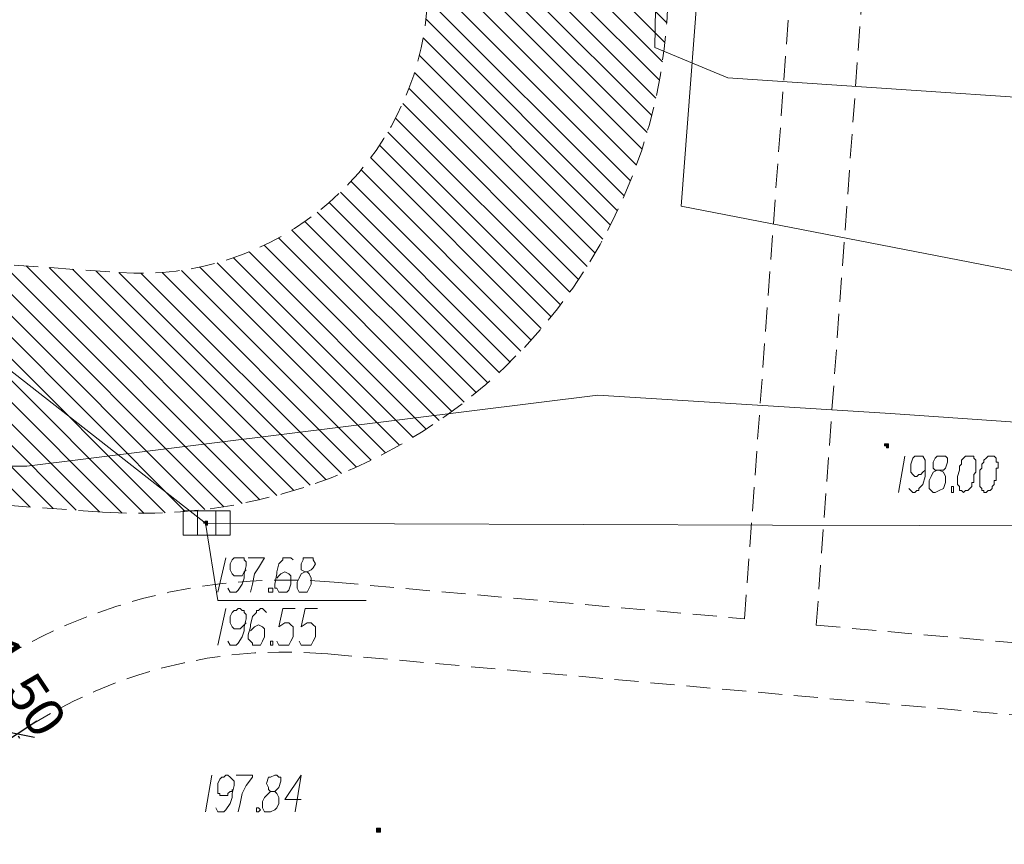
# Model space of a CAD drawing. Header units: metres. Extents: x 7431553 to 7432401, y 5544342 to 5544539.
# Tile 83 of 180: x 7432141 to 7432162, y 5544404 to 5544421. Entities that reach past the tile are written whole.
import ezdxf

# ---------------------------------------------------------------- set-up
doc = ezdxf.new("R2010")
doc.units = ezdxf.units.M
doc.header["$MEASUREMENT"] = 0
doc.linetypes.add('BG-PR90-PB-PZT-PZT01_2026_04_14$0$( Dashed )', pattern=[0.75, 0.5, -0.25])
for name, color, linetype, lineweight in [('BG-PR90-PB-PZT-PZT01_2026_04_14$0$D_obrzeze_5cm', 200, 'Continuous', 13), ('BG-PR90-PB-PZT-PZT01_2026_04_14$0$MAPA DCP', 7, 'Continuous', 0), ('PRIMETECH_XREF', 7, 'Continuous', 5)]:
    doc.layers.add(name, color=color, linetype=linetype, lineweight=lineweight)
doc.layers.add('BG-PR90-PB-PZT-PZT01_2026_04_14$0$Z-wymiarowanie', color=43, linetype='Continuous')
doc.layers.add('BG-PR90-PB-PZT-PZT01_2026_04_14$0$Z_szraf drogi', color=251, linetype='Continuous')
doc.styles.add('BG-PR90-PB-PZT-PZT01_2026_04_14$0$Arial', font='arial.ttf')
doc.dimstyles.new('BG-PR90-PB-PZT-PZT01_2026_04_14$0$1-500', dxfattribs={"dimtxt": 0.8, "dimasz": 0.05, "dimexe": 0.009, "dimexo": 0.003125, "dimgap": 0.25, "dimtad": 1, "dimzin": 0, "dimdsep": 46, "dimtxsty": 'BG-PR90-PB-PZT-PZT01_2026_04_14$0$Arial', "dimblk1": 'BG-PR90-PB-PZT-PZT01_2026_04_14$0$ST', "dimblk2": 'BG-PR90-PB-PZT-PZT01_2026_04_14$0$ST', "dimsah": 1, "dimcen": 0, "dimse1": 1, "dimse2": 1, "dimclrd": 256, "dimclre": 256, "dimclrt": 256, "dimadec": 0, "dimazin": 0, "dimtfac": 1, "dimtdec": 0, "dimtix": 1, "dimtofl": 0, "dimtmove": 2, "dimatfit": 3, "dimldrblk": 'BG-PR90-PB-PZT-PZT01_2026_04_14$0$ST', "dimfxl": 1, "dimtolj": 1, "dimtzin": 0, "dimlwd": -1, "dimlwe": -1, "dimarcsym": 0})

# ---------------------------------------------------------------- blocks, each defined once
blk = doc.blocks.new('BG-PR90-PB-PZT-PZT01_2026_04_14$0$Naddrwiną2025_v2klauzulap')
at = {"layer": 'BG-PR90-PB-PZT-PZT01_2026_04_14$0$MAPA DCP', "linetype": 'Continuous', "lineweight": 0, "transparency": 33554559}
for points in [[(7431750.229, 5544573.449), (7431750.229, 5544573.449), (7431750.229, 5544573.449), (7431750.229, 5544573.491), (7431750.271, 5544573.491), (7431750.271, 5544573.491), (7431750.271, 5544573.491), (7431750.271, 5544573.534), (7431750.271, 5544573.534), (7431750.229, 5544573.534), (7431750.229, 5544573.534), (7431750.229, 5544573.534), (7431750.229, 5544573.534), (7431750.186, 5544573.534), (7431750.186, 5544573.534), (7431750.186, 5544573.534), (7431750.186, 5544573.534), (7431750.186, 5544573.534), (7431750.186, 5544573.491), (7431750.186, 5544573.491), (7431750.186, 5544573.491), (7431750.186, 5544573.491), (7431750.186, 5544573.449), (7431750.186, 5544573.449), (7431750.186, 5544573.449)], [(7431758.23, 5544562.866), (7431758.23, 5544562.866), (7431758.23, 5544562.866), (7431758.23, 5544562.866), (7431758.272, 5544562.866), (7431758.272, 5544562.908), (7431758.272, 5544562.908), (7431758.272, 5544562.908), (7431758.272, 5544562.95), (7431758.23, 5544562.95), (7431758.23, 5544562.95), (7431758.23, 5544562.95), (7431758.23, 5544562.95), (7431758.187, 5544562.95), (7431758.187, 5544562.95), (7431758.187, 5544562.95), (7431758.187, 5544562.95), (7431758.187, 5544562.908), (7431758.187, 5544562.908), (7431758.187, 5544562.908), (7431758.187, 5544562.866), (7431758.187, 5544562.866), (7431758.187, 5544562.866), (7431758.187, 5544562.866), (7431758.187, 5544562.866)]]:
    blk.add_hatch(color=256, dxfattribs=at).paths.add_polyline_path(points)
at = {"layer": 'BG-PR90-PB-PZT-PZT01_2026_04_14$0$MAPA DCP', "linetype": 'Continuous', "lineweight": 0, "true_color": 0x9a3300, "transparency": 33554559}
blk.add_hatch(color=24, dxfattribs=at).paths.add_polyline_path([(7431751.837, 5544559.267), (7431751.837, 5544559.267), (7431751.837, 5544559.31), (7431751.88, 5544559.31), (7431751.88, 5544559.31), (7431751.88, 5544559.31), (7431751.88, 5544559.31), (7431751.88, 5544559.352), (7431751.88, 5544559.352), (7431751.88, 5544559.352), (7431751.837, 5544559.352), (7431751.837, 5544559.352), (7431751.837, 5544559.352), (7431751.837, 5544559.352), (7431751.795, 5544559.352), (7431751.795, 5544559.352), (7431751.795, 5544559.352), (7431751.795, 5544559.352), (7431751.795, 5544559.31), (7431751.795, 5544559.31), (7431751.795, 5544559.31), (7431751.795, 5544559.31), (7431751.795, 5544559.31)])
at = {"layer": 'BG-PR90-PB-PZT-PZT01_2026_04_14$0$MAPA DCP', "color": 24, "linetype": 'Continuous', "lineweight": 18, "true_color": 0x9a3300, "transparency": 33554687}
for points in [[(7431756.409, 5544653.798), (7431754.504, 5544628.906), (7431754.547, 5544626.916), (7431753.954, 5544622.048), (7431751.922, 5544589.493), (7431751.88, 5544571.121)], [(7431751.88, 5544571.121), (7431751.837, 5544559.31), (7431745.191, 5544550.801), (7431741.127, 5544519.305)], [(7431751.837, 5544559.31), (7431753.446, 5544559.564), (7431753.446, 5544562.654)], [(7431752.091, 5544559.521), (7431751.583, 5544559.521)], [(7431752.091, 5544559.14), (7431751.583, 5544559.14)]]:
    blk.add_lwpolyline(points, dxfattribs=at)
at = {"layer": 'BG-PR90-PB-PZT-PZT01_2026_04_14$0$MAPA DCP', "color": 1, "linetype": 'Continuous', "lineweight": 18, "transparency": 33554687}
for points in [[(7431749.551, 5544573.576), (7431750.737, 5544590.594), (7431750.821, 5544590.848)], [(7431733.041, 5544570.147), (7431745.233, 5544569.216), (7431746.673, 5544576.624)], [(7431750.652, 5544554.907), (7431750.652, 5544555.584), (7431749.17, 5544567.48), (7431749.551, 5544573.576)]]:
    blk.add_lwpolyline(points, dxfattribs=at)
at = {"layer": 'BG-PR90-PB-PZT-PZT01_2026_04_14$0$MAPA DCP', "color": 5, "linetype": 'Continuous', "lineweight": 18, "transparency": 33554687}
blk.add_lwpolyline([(7431743.244, 5544580.307), (7431742.566, 5544570.189), (7431741.931, 5544568.665), (7431724.998, 5544568.962), (7431723.643, 5544549.996), (7431722.627, 5544533.275), (7431721.611, 5544518.966), (7431722.289, 5544517.95), (7431723.008, 5544517.865), (7431723.559, 5544517.865), (7431751.202, 5544516.172), (7431770.083, 5544514.902)], dxfattribs=at)
at = {"layer": 'BG-PR90-PB-PZT-PZT01_2026_04_14$0$MAPA DCP', "linetype": 'Continuous', "lineweight": 9, "transparency": 33554687}
for points in [[(7431750.44, 5544575.693), (7431750.44, 5544575.608), (7431750.483, 5544575.566), (7431750.525, 5544575.523), (7431750.567, 5544575.523), (7431750.61, 5544575.481), (7431750.652, 5544575.481), (7431750.694, 5544575.481), (7431750.737, 5544575.439), (7431750.864, 5544575.439), (7431750.906, 5544575.439), (7431750.991, 5544575.439), (7431751.033, 5544575.439), (7431751.075, 5544575.439), (7431751.118, 5544575.481), (7431751.16, 5544575.481), (7431751.16, 5544575.523), (7431751.202, 5544575.523), (7431751.202, 5544575.566), (7431751.16, 5544575.608), (7431751.16, 5544575.65), (7431751.118, 5544575.693), (7431751.075, 5544575.693), (7431751.033, 5544575.735), (7431750.991, 5544575.735), (7431750.948, 5544575.735), (7431750.948, 5544575.777), (7431750.906, 5544575.777), (7431750.864, 5544575.777), (7431750.821, 5544575.777), (7431750.779, 5544575.777), (7431750.737, 5544575.777), (7431750.694, 5544575.777), (7431750.694, 5544575.82), (7431750.61, 5544575.82), (7431750.567, 5544575.82), (7431750.567, 5544575.777), (7431750.525, 5544575.777), (7431750.483, 5544575.777), (7431750.44, 5544575.735)], [(7431750.44, 5544575.227), (7431750.44, 5544575.142), (7431750.483, 5544575.1), (7431750.525, 5544575.058), (7431750.567, 5544575.058), (7431750.61, 5544575.058), (7431750.652, 5544575.015), (7431750.694, 5544575.015), (7431750.737, 5544575.015), (7431750.864, 5544574.973), (7431750.906, 5544574.973), (7431750.991, 5544574.973), (7431751.033, 5544574.973), (7431751.075, 5544575.015), (7431751.118, 5544575.015), (7431751.16, 5544575.015), (7431751.16, 5544575.058), (7431751.202, 5544575.1), (7431751.16, 5544575.142), (7431751.16, 5544575.185), (7431751.118, 5544575.227), (7431751.075, 5544575.269), (7431751.033, 5544575.269), (7431750.991, 5544575.269), (7431750.991, 5544575.312), (7431750.948, 5544575.312), (7431750.906, 5544575.312), (7431750.864, 5544575.312), (7431750.821, 5544575.312), (7431750.779, 5544575.354), (7431750.737, 5544575.354), (7431750.694, 5544575.354), (7431750.61, 5544575.354), (7431750.567, 5544575.354), (7431750.525, 5544575.354), (7431750.483, 5544575.312), (7431750.44, 5544575.312), (7431750.44, 5544575.269)], [(7431751.075, 5544574.846), (7431751.075, 5544574.888), (7431751.202, 5544574.888), (7431751.202, 5544574.846), (7431751.16, 5544574.846), (7431751.118, 5544574.846)], [(7431757.764, 5544560.368), (7431757.764, 5544560.41), (7431757.806, 5544560.453), (7431757.849, 5544560.41), (7431757.849, 5544560.368), (7431757.806, 5544560.368)]]:
    blk.add_lwpolyline(points, close=True, dxfattribs=at)
for points in [[(7431750.737, 5544574.55), (7431750.737, 5544574.677), (7431750.694, 5544574.719), (7431750.567, 5544574.761), (7431750.483, 5544574.761), (7431750.44, 5544574.719), (7431750.44, 5544574.677), (7431750.44, 5544574.634), (7431750.44, 5544574.55), (7431750.483, 5544574.507), (7431750.567, 5544574.465), (7431750.61, 5544574.465), (7431750.694, 5544574.465), (7431750.737, 5544574.507), (7431750.737, 5544574.55), (7431750.779, 5544574.465), (7431750.864, 5544574.423), (7431750.948, 5544574.38), (7431750.991, 5544574.38), (7431751.118, 5544574.38), (7431751.16, 5544574.423), (7431751.202, 5544574.465), (7431751.202, 5544574.507), (7431751.16, 5544574.592), (7431751.118, 5544574.677), (7431750.991, 5544574.719), (7431750.948, 5544574.719), (7431750.864, 5544574.719), (7431750.779, 5544574.677), (7431750.737, 5544574.592)], [(7431751.118, 5544573.957), (7431751.16, 5544573.999), (7431751.202, 5544574.042), (7431751.202, 5544574.084), (7431751.16, 5544574.126), (7431751.16, 5544574.169), (7431751.118, 5544574.169), (7431751.033, 5544574.253), (7431750.864, 5544574.296), (7431750.821, 5544574.296), (7431750.652, 5544574.296), (7431750.525, 5544574.296), (7431750.44, 5544574.253), (7431750.44, 5544574.211), (7431750.44, 5544574.169), (7431750.44, 5544574.126), (7431750.44, 5544574.084), (7431750.483, 5544574.042), (7431750.61, 5544573.999), (7431750.652, 5544573.999), (7431750.694, 5544573.999), (7431750.779, 5544573.999), (7431750.821, 5544574.042), (7431750.864, 5544574.084), (7431750.864, 5544574.126), (7431750.821, 5544574.169), (7431750.821, 5544574.211), (7431750.779, 5544574.253), (7431750.737, 5544574.296)], [(7431750.44, 5544573.872), (7431751.202, 5544573.745)], [(7431757.595, 5544561.299), (7431757.595, 5544560.961), (7431757.087, 5544561.299), (7431757.849, 5544561.172)], [(7431757.425, 5544560.664), (7431757.425, 5544560.749), (7431757.383, 5544560.791), (7431757.341, 5544560.834), (7431757.214, 5544560.876), (7431757.129, 5544560.876), (7431757.129, 5544560.834), (7431757.087, 5544560.791), (7431757.087, 5544560.749), (7431757.129, 5544560.664), (7431757.129, 5544560.622), (7431757.256, 5544560.58), (7431757.341, 5544560.622), (7431757.383, 5544560.622), (7431757.425, 5544560.664), (7431757.468, 5544560.622), (7431757.552, 5544560.537), (7431757.637, 5544560.495), (7431757.764, 5544560.495), (7431757.849, 5544560.537), (7431757.849, 5544560.58), (7431757.849, 5544560.664), (7431757.806, 5544560.749), (7431757.764, 5544560.791), (7431757.679, 5544560.834), (7431757.637, 5544560.834), (7431757.552, 5544560.834), (7431757.468, 5544560.791), (7431757.425, 5544560.749)], [(7431757.087, 5544559.945), (7431757.087, 5544560.283), (7431757.129, 5544560.283), (7431757.298, 5544560.156), (7431757.468, 5544560.072), (7431757.679, 5544560.029), (7431757.849, 5544559.987)], [(7431757.764, 5544559.521), (7431757.849, 5544559.564), (7431757.849, 5544559.691), (7431757.806, 5544559.733), (7431757.679, 5544559.818), (7431757.552, 5544559.86), (7431757.468, 5544559.86), (7431757.298, 5544559.902), (7431757.214, 5544559.902), (7431757.171, 5544559.86), (7431757.129, 5544559.818), (7431757.087, 5544559.775), (7431757.087, 5544559.733), (7431757.129, 5544559.691), (7431757.129, 5544559.648), (7431757.171, 5544559.606), (7431757.256, 5544559.564), (7431757.341, 5544559.564), (7431757.383, 5544559.564), (7431757.468, 5544559.564), (7431757.468, 5544559.606), (7431757.51, 5544559.606), (7431757.51, 5544559.691), (7431757.51, 5544559.775), (7431757.468, 5544559.775), (7431757.425, 5544559.818), (7431757.425, 5544559.86), (7431757.383, 5544559.86)], [(7431757.087, 5544559.437), (7431757.849, 5544559.31)]]:
    blk.add_lwpolyline(points, dxfattribs=at)
at = {"layer": 'BG-PR90-PB-PZT-PZT01_2026_04_14$0$MAPA DCP', "linetype": 'Continuous', "lineweight": 0, "transparency": 33554687}
for points in [[(7431750.229, 5544573.449), (7431750.229, 5544573.449), (7431750.229, 5544573.449), (7431750.229, 5544573.491), (7431750.271, 5544573.491), (7431750.271, 5544573.491), (7431750.271, 5544573.491), (7431750.271, 5544573.534), (7431750.271, 5544573.534), (7431750.229, 5544573.534), (7431750.229, 5544573.534), (7431750.229, 5544573.534), (7431750.229, 5544573.534), (7431750.186, 5544573.534), (7431750.186, 5544573.534), (7431750.186, 5544573.534), (7431750.186, 5544573.534), (7431750.186, 5544573.534), (7431750.186, 5544573.491), (7431750.186, 5544573.491), (7431750.186, 5544573.491), (7431750.186, 5544573.491), (7431750.186, 5544573.449), (7431750.186, 5544573.449)], [(7431758.23, 5544562.866), (7431758.23, 5544562.866), (7431758.23, 5544562.866), (7431758.23, 5544562.866), (7431758.272, 5544562.866), (7431758.272, 5544562.908), (7431758.272, 5544562.908), (7431758.272, 5544562.908), (7431758.272, 5544562.95), (7431758.23, 5544562.95), (7431758.23, 5544562.95), (7431758.23, 5544562.95), (7431758.23, 5544562.95), (7431758.187, 5544562.95), (7431758.187, 5544562.95), (7431758.187, 5544562.95), (7431758.187, 5544562.95), (7431758.187, 5544562.908), (7431758.187, 5544562.908), (7431758.187, 5544562.908), (7431758.187, 5544562.866), (7431758.187, 5544562.866), (7431758.187, 5544562.866), (7431758.187, 5544562.866)]]:
    blk.add_lwpolyline(points, close=True, dxfattribs=at)
at = {"layer": 'BG-PR90-PB-PZT-PZT01_2026_04_14$0$MAPA DCP', "color": 24, "linetype": 'Continuous', "lineweight": 9, "true_color": 0x9a3300, "transparency": 33554687}
for points in [[(7431752.853, 5544561.384), (7431752.853, 5544561.426), (7431752.811, 5544561.511), (7431752.769, 5544561.553), (7431752.684, 5544561.596), (7431752.599, 5544561.553), (7431752.557, 5544561.553), (7431752.557, 5544561.469), (7431752.557, 5544561.426), (7431752.557, 5544561.342), (7431752.599, 5544561.342), (7431752.684, 5544561.299), (7431752.811, 5544561.299), (7431752.853, 5544561.384), (7431752.896, 5544561.299), (7431752.98, 5544561.257), (7431753.065, 5544561.215), (7431753.107, 5544561.215), (7431753.192, 5544561.215), (7431753.277, 5544561.257), (7431753.277, 5544561.299), (7431753.277, 5544561.342), (7431753.277, 5544561.426), (7431753.192, 5544561.469), (7431753.107, 5544561.511), (7431753.065, 5544561.511), (7431752.98, 5544561.511), (7431752.896, 5544561.469), (7431752.853, 5544561.426)], [(7431753.615, 5544561.638), (7431753.615, 5544561.384), (7431753.996, 5544561.299), (7431753.912, 5544561.426), (7431753.912, 5544561.511), (7431753.954, 5544561.553), (7431753.996, 5544561.596), (7431754.123, 5544561.596), (7431754.208, 5544561.596), (7431754.293, 5544561.553), (7431754.377, 5544561.511), (7431754.377, 5544561.384), (7431754.377, 5544561.342), (7431754.377, 5544561.299), (7431754.293, 5544561.257)], [(7431753.615, 5544561.172), (7431753.615, 5544560.918), (7431753.996, 5544560.834), (7431753.912, 5544560.961), (7431753.912, 5544561.045), (7431753.954, 5544561.088), (7431753.996, 5544561.13), (7431754.123, 5544561.13), (7431754.208, 5544561.13), (7431754.293, 5544561.088), (7431754.377, 5544561.045), (7431754.377, 5544560.961), (7431754.377, 5544560.876), (7431754.377, 5544560.834), (7431754.293, 5544560.791)], [(7431752.599, 5544561.13), (7431752.557, 5544561.088), (7431752.557, 5544560.918), (7431752.599, 5544560.918), (7431752.684, 5544560.834), (7431752.853, 5544560.791), (7431752.896, 5544560.791), (7431753.107, 5544560.749), (7431753.192, 5544560.749), (7431753.192, 5544560.791), (7431753.277, 5544560.834), (7431753.277, 5544560.876), (7431753.277, 5544560.918), (7431753.277, 5544560.961), (7431753.277, 5544561.003), (7431753.234, 5544561.045), (7431753.107, 5544561.088), (7431753.065, 5544561.088), (7431753.023, 5544561.088), (7431752.938, 5544561.088), (7431752.896, 5544561.045), (7431752.853, 5544560.961), (7431752.896, 5544560.876), (7431752.938, 5544560.834), (7431752.98, 5544560.791)], [(7431752.557, 5544560.199), (7431752.557, 5544560.537), (7431752.769, 5544560.41), (7431752.896, 5544560.326), (7431753.107, 5544560.283), (7431753.277, 5544560.241)], [(7431753.7, 5544560.58), (7431753.658, 5544560.537), (7431753.615, 5544560.495), (7431753.615, 5544560.453), (7431753.658, 5544560.41), (7431753.658, 5544560.368), (7431753.7, 5544560.368), (7431753.785, 5544560.283), (7431753.954, 5544560.241), (7431753.996, 5544560.241), (7431754.166, 5544560.199), (7431754.25, 5544560.199), (7431754.293, 5544560.241), (7431754.335, 5544560.283), (7431754.377, 5544560.283), (7431754.377, 5544560.326), (7431754.377, 5544560.368), (7431754.377, 5544560.41), (7431754.377, 5544560.453), (7431754.293, 5544560.495), (7431754.208, 5544560.537), (7431754.166, 5544560.537), (7431754.123, 5544560.537), (7431754.039, 5544560.537), (7431753.996, 5544560.495), (7431753.954, 5544560.41), (7431753.996, 5544560.326), (7431754.039, 5544560.283), (7431754.081, 5544560.241)], [(7431753.192, 5544559.775), (7431753.277, 5544559.818), (7431753.277, 5544559.945), (7431753.234, 5544559.987), (7431753.107, 5544560.072), (7431752.98, 5544560.114), (7431752.896, 5544560.114), (7431752.726, 5544560.156), (7431752.642, 5544560.156), (7431752.599, 5544560.114), (7431752.557, 5544560.114), (7431752.557, 5544560.072), (7431752.557, 5544560.029), (7431752.557, 5544559.987), (7431752.557, 5544559.945), (7431752.557, 5544559.902), (7431752.599, 5544559.86), (7431752.684, 5544559.818), (7431752.769, 5544559.818), (7431752.811, 5544559.818), (7431752.896, 5544559.86), (7431752.938, 5544559.902), (7431752.938, 5544559.945), (7431752.938, 5544559.987), (7431752.938, 5544560.029), (7431752.938, 5544560.072), (7431752.853, 5544560.114), (7431752.811, 5544560.156)], [(7431754.293, 5544559.775), (7431754.377, 5544559.818), (7431754.377, 5544559.945), (7431754.335, 5544559.987), (7431754.208, 5544560.072), (7431754.081, 5544560.114), (7431753.996, 5544560.114), (7431753.827, 5544560.156), (7431753.742, 5544560.156), (7431753.7, 5544560.114), (7431753.658, 5544560.114), (7431753.658, 5544560.072), (7431753.615, 5544560.029), (7431753.615, 5544559.987), (7431753.658, 5544559.945), (7431753.658, 5544559.902), (7431753.7, 5544559.86), (7431753.785, 5544559.818), (7431753.869, 5544559.818), (7431753.912, 5544559.818), (7431753.996, 5544559.86), (7431754.039, 5544559.902), (7431754.039, 5544559.945), (7431754.039, 5544559.987), (7431754.039, 5544560.029), (7431753.996, 5544560.072), (7431753.954, 5544560.114), (7431753.912, 5544560.156)], [(7431752.557, 5544559.733), (7431753.277, 5544559.564)], [(7431753.615, 5544559.733), (7431754.377, 5544559.564)]]:
    blk.add_lwpolyline(points, dxfattribs=at)
for points in [[(7431753.192, 5544560.664), (7431753.192, 5544560.707), (7431753.277, 5544560.707), (7431753.277, 5544560.622), (7431753.234, 5544560.622), (7431753.192, 5544560.622)], [(7431754.293, 5544560.664), (7431754.293, 5544560.707), (7431754.377, 5544560.707), (7431754.377, 5544560.664), (7431754.335, 5544560.664)]]:
    blk.add_lwpolyline(points, close=True, dxfattribs=at)
at = {"layer": 'BG-PR90-PB-PZT-PZT01_2026_04_14$0$MAPA DCP', "color": 24, "linetype": 'Continuous', "lineweight": 18, "true_color": 0x9a3300, "transparency": 33554687}
blk.add_lwpolyline([(7431752.091, 5544559.818), (7431752.091, 5544558.844), (7431751.583, 5544558.844), (7431751.583, 5544559.818)], close=True, dxfattribs=at)
at = {"layer": 'BG-PR90-PB-PZT-PZT01_2026_04_14$0$MAPA DCP', "color": 24, "linetype": 'Continuous', "lineweight": 0, "true_color": 0x9a3300, "transparency": 33554687}
blk.add_lwpolyline([(7431751.837, 5544559.267), (7431751.837, 5544559.267), (7431751.837, 5544559.31), (7431751.88, 5544559.31), (7431751.88, 5544559.31), (7431751.88, 5544559.31), (7431751.88, 5544559.31), (7431751.88, 5544559.352), (7431751.88, 5544559.352), (7431751.88, 5544559.352), (7431751.837, 5544559.352), (7431751.837, 5544559.352), (7431751.837, 5544559.352), (7431751.837, 5544559.352), (7431751.795, 5544559.352), (7431751.795, 5544559.352), (7431751.795, 5544559.352), (7431751.795, 5544559.352), (7431751.795, 5544559.31), (7431751.795, 5544559.31), (7431751.795, 5544559.31), (7431751.795, 5544559.31), (7431751.795, 5544559.31)], close=True, dxfattribs=at)
blk = doc.blocks.new('BG-PR90-PB-PZT-PZT01_2026_04_14$0$ST')
at = {"color": 8}
blk.add_line((0, 10), (0, -10), dxfattribs=at)
blk.add_line((-5.3, -5.3), (5.3, 5.3))
blk = doc.blocks.new('*D12124')
at = {"layer": 'BG-PR90-PB-PZT-PZT01_2026_04_14$0$Z-wymiarowanie'}
for p, q in [((7432140.311, 5544407.404), (7432140.283, 5544407.446)), ((7432141.194, 5544406.07), (7432141.222, 5544406.028))]:
    blk.add_line(p, q, dxfattribs=at)
at = {"layer": 'Defpoints', "color": 0, "linetype": 'Continuous', "lineweight": 100}
for p in [(7432140.407, 5544407.408), (7432141.166, 5544406.112), (7432141.235, 5544406.157)]:
    blk.add_point(p, dxfattribs=at)
at = {"layer": 'BG-PR90-PB-PZT-PZT01_2026_04_14$0$Z-wymiarowanie', "linetype": 'Continuous', "xscale": 0.05, "yscale": 0.05, "zscale": 0.05}
for p, rotation in [((7432140.338, 5544407.363), 303.4998083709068), ((7432141.166, 5544406.112), 123.4998083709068)]:
    blk.add_blockref('BG-PR90-PB-PZT-PZT01_2026_04_14$0$ST', p, dxfattribs=dict(at, rotation=rotation))
at = {"layer": 'BG-PR90-PB-PZT-PZT01_2026_04_14$0$Z-wymiarowanie', "linetype": 'Continuous', "insert": (7432141.302, 5544407.101), "char_height": 0.8, "attachment_point": 5, "rotation": 303.4998, "style": 'BG-PR90-PB-PZT-PZT01_2026_04_14$0$Arial'}
blk.add_mtext('\\A1;1.50', dxfattribs=at)
blk = doc.blocks.new('BG-PR90-PB-PZT-PZT01_2026_04_14')
at = {"layer": 'BG-PR90-PB-PZT-PZT01_2026_04_14$0$Z_szraf drogi', "true_color": 0xb2b2b2}
h = blk.add_hatch(dxfattribs=at)
h.set_pattern_fill('ANSI31', color=253, scale=0.1, angle=90)
h.set_pattern_definition([(135, (7432092.63, 5544410.70457), (-0.2245064, -0.2245064), [])])
edge = h.paths.add_edge_path()
edge.add_line((7432092.63, 5544413.08), (7432093.037, 5544419.327))
edge.add_line((7432093.037, 5544419.327), (7432095.863, 5544419.143))
edge.add_line((7432095.863, 5544419.143), (7432108.94, 5544418.17))
edge.add_line((7432108.94, 5544418.17), (7432143.304, 5544415.72))
edge.add_ellipse((7432143.731, 5544421.705), major_axis=(6, 0), ratio=1, start_angle=265.9216, end_angle=355.9216)
edge.add_line((7432149.716, 5544421.278), (7432151.181, 5544441.83))
edge.add_line((7432151.181, 5544441.83), (7432149.21, 5544449.013))
edge.add_line((7432149.21, 5544449.008), (7432159.162, 5544448.304))
edge.add_line((7432159.162, 5544448.304), (7432156.162, 5544441.39))
edge.add_line((7432156.162, 5544441.39), (7432154.703, 5544420.922))
edge.add_ellipse((7432143.731, 5544421.705), major_axis=(-11, 0), ratio=1, start_angle=445.9216, end_angle=535.9216, ccw=False)
edge.add_line((7432142.948, 5544410.732), (7432134.502, 5544411.335))
edge.add_line((7432134.502, 5544411.335), (7432134.51, 5544411.42))
edge.add_line((7432134.51, 5544411.42), (7432127.85, 5544412.19))
edge.add_line((7432127.85, 5544412.19), (7432127.81, 5544411.96))
edge.add_line((7432127.81, 5544411.96), (7432111.81, 5544413.98))
edge.add_line((7432111.81, 5544413.98), (7432111.78, 5544414.12))
edge.add_line((7432111.78, 5544414.12), (7432106.06, 5544414.83))
edge.add_line((7432106.06, 5544414.83), (7432105.84, 5544411.51))
edge.add_line((7432105.84, 5544411.51), (7432096.07, 5544413.06))
edge.add_line((7432096.07, 5544413.06), (7432092.63, 5544413.08))
at = {"layer": 'BG-PR90-PB-PZT-PZT01_2026_04_14$0$D_obrzeze_5cm', "linetype": 'BG-PR90-PB-PZT-PZT01_2026_04_14$0$( Dashed )'}
for p, q in [((7432156.324, 5544408.511), (7432159.227, 5544448.298)), ((7432157.818, 5544408.378), (7432160.723, 5544448.192))]:
    blk.add_line(p, q, dxfattribs=at)
for points in [[(7432149.21, 5544449.008), (7432159.162, 5544448.304), (7432156.162, 5544441.39), (7432154.703, 5544420.922, -0.414214), (7432142.948, 5544410.732), (7432134.502, 5544411.335), (7432134.51, 5544411.42), (7432127.85, 5544412.19), (7432127.81, 5544411.96), (7432111.81, 5544413.98), (7432111.78, 5544414.12), (7432106.06, 5544414.83), (7432105.84, 5544411.51), (7432096.07, 5544413.06), (7432092.63, 5544413.08), (7432093.037, 5544419.327), (7432095.863, 5544419.143), (7432108.94, 5544418.17), (7432143.304, 5544415.72, 0.414214), (7432149.716, 5544421.278), (7432151.181, 5544441.83), (7432149.21, 5544449.013)], [(7432134.709, 5544392.511), (7432135.304, 5544398.888, -0.412975), (7432147.775, 5544409.273), (7432156.324, 5544408.511)], [(7432136.202, 5544392.372), (7432136.798, 5544398.748, -0.412975), (7432147.642, 5544407.779), (7432245.101, 5544399.094)]]:
    blk.add_lwpolyline(points, format="xyb", dxfattribs=at)
blk.add_lwpolyline([(7432157.818, 5544408.378), (7432245.235, 5544400.588)], dxfattribs=at)
at = {"layer": 'BG-PR90-PB-PZT-PZT01_2026_04_14$0$MAPA DCP', "rotation": 270}
blk.add_blockref('BG-PR90-PB-PZT-PZT01_2026_04_14$0$Naddrwiną2025_v2klauzulap', (1887585.788, 12976162.34), dxfattribs=at)
at = {"layer": 'BG-PR90-PB-PZT-PZT01_2026_04_14$0$Z-wymiarowanie'}
dim = blk.add_aligned_dim(p1=(7432140.407, 5544407.408), p2=(7432141.235, 5544406.157), distance=-0.082, dimstyle='BG-PR90-PB-PZT-PZT01_2026_04_14$0$1-500', override={"dimblk1": 'BG-PR90-PB-PZT-PZT01_2026_04_14$0$ST', "dimblk2": 'BG-PR90-PB-PZT-PZT01_2026_04_14$0$ST'}, dxfattribs=at)
dim.commit()
dim.dimension.update_dxf_attribs({"geometry": '*D12124', "text_midpoint": (7432141.302, 5544407.101)})

msp = doc.modelspace()

# ---------------------------------------------------------------- block references
at = {"layer": 'PRIMETECH_XREF', "linetype": 'Continuous', "lineweight": 0, "rotation": 360}
msp.add_blockref('BG-PR90-PB-PZT-PZT01_2026_04_14', (0, 0), dxfattribs=at)

doc.saveas('drawing.dxf')
